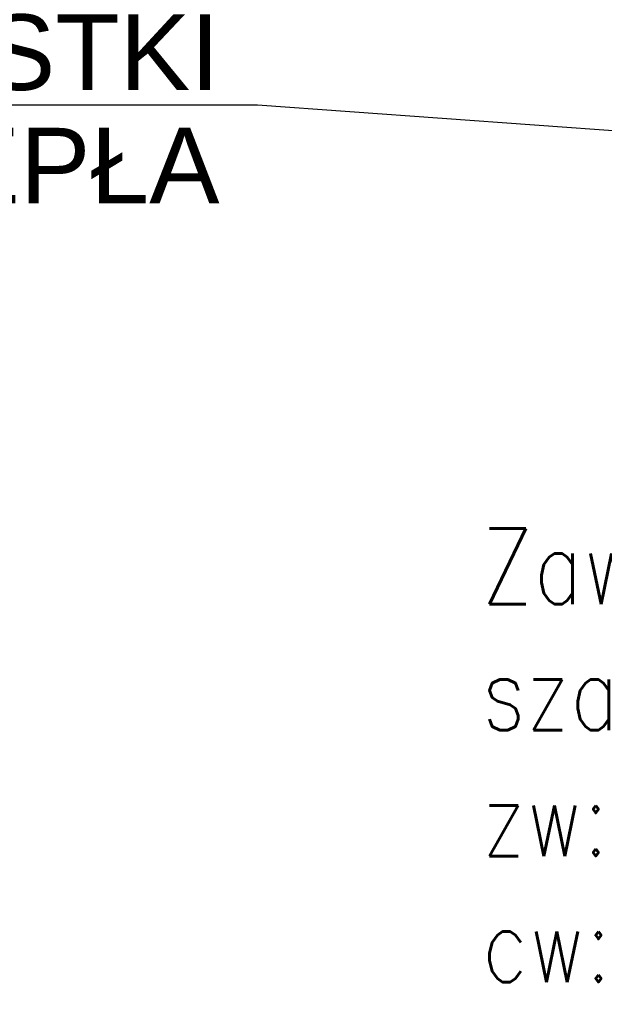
# Model space of a CAD drawing. Header units: millimetres. Extents: x 294088 to 335272, y 35511 to 100072.
# Tile 4 of 7: x 303884 to 305431, y 47520 to 50125. Entities that reach past the tile are written whole.
import ezdxf
from ezdxf import colors
from ezdxf.entities.mleader import LeaderData, LeaderLine
from ezdxf.math import Vec2, Vec3

# ---------------------------------------------------------------- set-up
doc = ezdxf.new("R2010")
doc.units = ezdxf.units.MM
doc.layers.add('__B_OPIS', color=10, linetype='Continuous', lineweight=25)
doc.layers.add('_B_OPIS', color=221, linetype='Continuous', lineweight=25)
doc.styles.add('STYL1', font='SIMPLEX.SHX', dxfattribs={"width": 0.8})

# ---------------------------------------------------------------- blocks, each defined once
blk = doc.blocks.new('_None')

msp = doc.modelspace()

# ---------------------------------------------------------------- leaders
at = {"layer": '__B_OPIS'}
ml = msp.add_multileader_mtext('Standard', dxfattribs=at)
ml.set_content('{\\f@Arial Unicode MS|b0|i0|c238|p0;\\W1;ZEWNĘTRZNE JEDNOSTKI \\PPOMPY CIEPŁA}', color=256, style='STYL1')
ml.set_leader_properties(color=256)
ml.set_arrow_properties(name='NONE')
ml.build(insert=Vec2(0, 0))
ml.multileader.update_dxf_attribs({"has_text_frame": 1, "text_left_attachment_type": 6, "text_right_attachment_type": 6, "text_top_attachment_type": 0, "text_bottom_attachment_type": 0, "dogleg_length": 0.1, "arrow_head_size": 100})
ctx = ml.context
ctx.base_point, ctx.char_height, ctx.arrow_head_size, ctx.landing_gap_size, ctx.plane_origin = Vec3(300757.3308804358, 49898.966317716, -7472.111019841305), 200, 100, 100, Vec3(338250.2831200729, 113530.0322993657, -7472.111019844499)
ctx.left_attachment, ctx.right_attachment, ctx.text_align_type, ctx.attachment_type = 6, 6, 2, 2
notes = []
notes.append((ctx, [(1, (1, 1, 0), (304512.6832678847, 49898.966317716, -7472.111019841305), (-1, 0), 0.1, [(1, [(307870.5788003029, 49654.73335350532, -7472.111019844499), (307870.5788003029, 49654.73335350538, -7472.111019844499)], 256, [])])]))
ctx.mtext.insert, ctx.mtext.alignment, ctx.mtext.line_spacing_factor, ctx.mtext.flow_direction = Vec3(304412.5832678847, 50138.966317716, -7472.111019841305), 3, 0.9, 5
at = {"layer": '_B_OPIS'}
ml = msp.add_multileader_mtext('Standard', dxfattribs=at)
ml.set_content('{\\Fsimplex.shx|c1;Zaw. odcinające w szafce zaworowej \\Pzw:zaw.odc.DN15\\Pcw:}zaw.odc.DN15', color=256, style='STYL1')
ml.set_leader_properties(color=256)
ml.build(insert=Vec2(0, 0))
ml.multileader.update_dxf_attribs({"has_text_frame": 1, "text_left_attachment_type": 2, "text_right_attachment_type": 2, "text_top_attachment_type": 0, "text_bottom_attachment_type": 0, "dogleg_length": 0.1, "arrow_head_size": 5})
ctx = ml.context
ctx.base_point, ctx.char_height, ctx.arrow_head_size, ctx.landing_gap_size, ctx.plane_origin, ctx.plane_x_axis, ctx.plane_y_axis = Vec3(305086.3859940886, 48179.10712736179), 200, 5, 20, Vec3(315889.811758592, 49443.97462163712), Vec3(1, 9.797174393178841e-16), Vec3(-9.797174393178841e-16, 1)
ctx.left_attachment, ctx.right_attachment = 2, 2
notes.append((ctx, [(0, (1, 1, 0), (307652.2626728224, 48179.10712736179), (-1, -9.797174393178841e-16), 301.1147739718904, [(0, [(309696.4450375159, 49036.83077049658)], 256, [])])]))
ctx.mtext.insert, ctx.mtext.text_direction, ctx.mtext.rotation, ctx.mtext.width, ctx.mtext.flow_direction = Vec3(305106.3859940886, 48779.10712736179), Vec3(1, 9.797174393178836e-16), 9.797174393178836e-16, 2933.565495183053, 5
for ctx, leaders in notes:
    for number, flags, end, landing, length, lines in leaders:
        leader = LeaderData()
        leader.index, (leader.has_last_leader_line, leader.has_dogleg_vector, leader.attachment_direction) = number, flags
        leader.last_leader_point, leader.dogleg_vector, leader.dogleg_length = Vec3(end), Vec3(landing), length
        for number, points, colour, breaks in lines:
            line = LeaderLine()
            line.index, line.vertices, line.color, line.breaks = number, Vec3.list(points), colors.encode_raw_color(colour), breaks
            leader.lines.append(line)
        ctx.leaders.append(leader)

doc.saveas('drawing.dxf')
